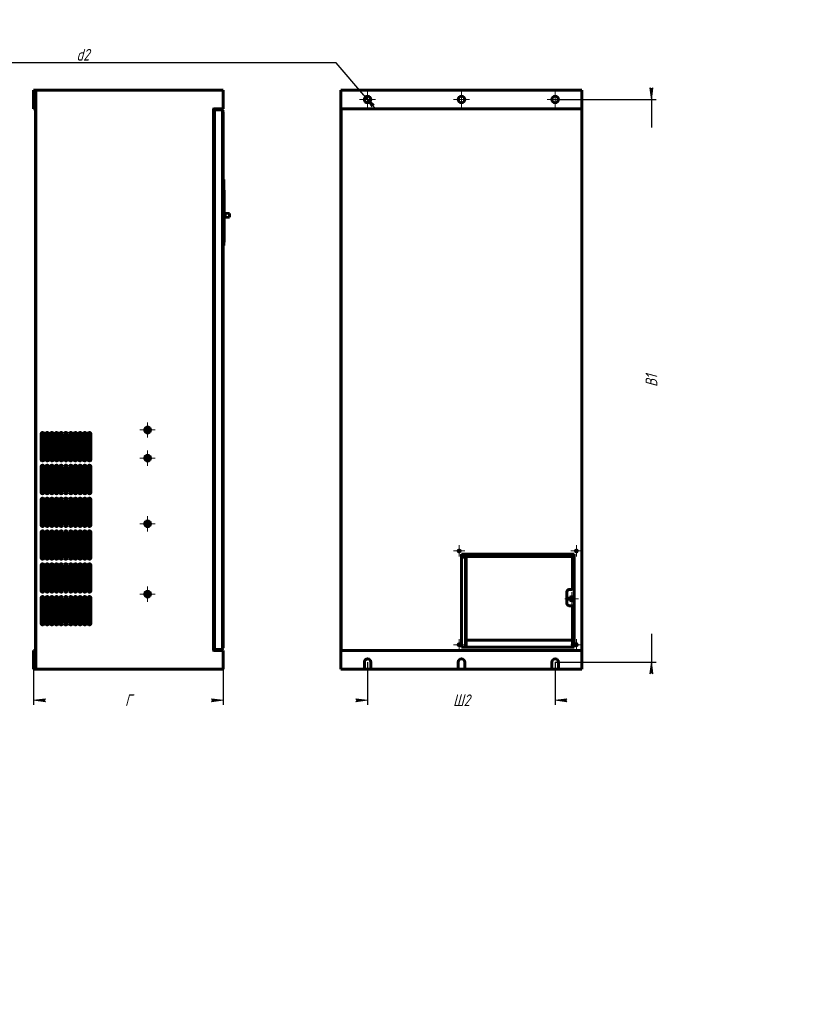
# Model space of a CAD drawing. Header units: millimetres. Extents: x 0 to 594, y 0 to 420.
# Tile 2 of 2: x 256 to 594, y 0 to 420. Entities that reach past the tile are written whole.
import ezdxf

# ---------------------------------------------------------------- set-up
doc = ezdxf.new("R2010")
doc.units = ezdxf.units.MM
for name, pattern in [('K5LT_AXLED', [19.5, 15, -1.5, 1.5, -1.5]), ('K5LT_BASIC', [0]), ('K5LT_THIN', [0])]:
    doc.linetypes.add(name, pattern=pattern)
doc.layers.add('Системный слой', color=7, linetype='Continuous')
doc.styles.add('KDIMTEXTSTYLE', font='GOST_AU.SHX', dxfattribs={"width": 0.96, "oblique": 15, "height": 5})
doc.dimstyles.new('KDIMSTYLE (0.20)', dxfattribs={"dimtxt": 5, "dimasz": 1, "dimexe": 2, "dimexo": 0, "dimgap": 1, "dimtad": 1, "dimlfac": 5, "dimtxsty": 'KDIMTEXTSTYLE', "dimsah": 1, "dimcen": 0, "dimdle": 1, "dimadec": 0, "dimazin": 0, "dimtfac": 0.667, "dimtmove": 0, "dimatfit": 3, "dimfxl": 1, "dimtvp": 1, "dimtolj": 1, "dimtzin": 0, "dimarcsym": 0})

# ---------------------------------------------------------------- blocks, each defined once
blk = doc.blocks.new('U13')
at = {"layer": 'Системный слой', "color": 30, "linetype": 'K5LT_AXLED', "lineweight": 18, "true_color": 0xff8000}
for q in [(310.5826207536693, 178.2359951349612), (307.3326207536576, 174.9859951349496), (313.8326207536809, 174.9859951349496), (310.5826207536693, 171.7359951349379)]:
    blk.add_line((310.5826207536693, 174.9859951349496), q, dxfattribs=at)
blk = doc.blocks.new('U14')
at = {"layer": 'Системный слой', "color": 30, "linetype": 'K5LT_AXLED', "lineweight": 18, "true_color": 0xff8000}
for q in [(310.5826207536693, 208.2359951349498), (307.332620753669, 204.9859951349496), (313.8326207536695, 204.9859951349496), (310.5826207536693, 201.7359951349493)]:
    blk.add_line((310.5826207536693, 204.9859951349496), q, dxfattribs=at)
blk = doc.blocks.new('U15')
at = {"layer": 'Системный слой', "color": 30, "linetype": 'K5LT_AXLED', "lineweight": 18, "true_color": 0xff8000}
for q in [(310.5826207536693, 236.2359951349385), (307.3326207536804, 232.9859951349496), (313.8326207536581, 232.9859951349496), (310.5826207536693, 229.7359951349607)]:
    blk.add_line((310.5826207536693, 232.9859951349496), q, dxfattribs=at)
blk = doc.blocks.new('U16')
at = {"layer": 'Системный слой', "color": 30, "linetype": 'K5LT_AXLED', "lineweight": 18, "true_color": 0xff8000}
for q in [(310.5826207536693, 248.2359951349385), (307.3326207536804, 244.9859951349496), (313.8326207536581, 244.9859951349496), (310.5826207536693, 241.7359951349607)]:
    blk.add_line((310.5826207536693, 244.9859951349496), q, dxfattribs=at)
blk = doc.blocks.new('KDIMARROW_01')
at = {"layer": 'Системный слой'}
blk.add_hatch(color=0, dxfattribs=at).paths.add_polyline_path([(0, 0), (-5, 0.658262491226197), (-4.5, 5.51091059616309e-16), (-5, -0.6582624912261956)])
at = {"layer": 'Системный слой', "color": 0, "linetype": 'K5LT_THIN', "lineweight": 18}
for p, q in [((-4.5, 5.51091059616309e-16), (-5, 0.658262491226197)), ((-5, 0.658262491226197), (0, 0)), ((0, 0), (-5, -0.6582624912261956)), ((-5, -0.6582624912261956), (-4.5, 5.51091059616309e-16)), ((0, 0), (-1, 0))]:
    blk.add_line(p, q, dxfattribs=at)
blk = doc.blocks.new('U32')
at = {"layer": 'Системный слой', "color": 150, "linetype": 'K5LT_BASIC', "lineweight": 60, "true_color": 0x0080ff}
for p, q in [((492.1994972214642, 177.3859951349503), (492.1994972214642, 190.9859951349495)), ((492.1994972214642, 152.3859951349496), (492.1994972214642, 169.9859951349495))]:
    blk.add_line(p, q, dxfattribs=at)
blk = doc.blocks.new('U33')
at = {"layer": 'Системный слой', "color": 7, "linetype": 'K5LT_THIN', "lineweight": 18}
for p, q in [((492.2994972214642, 190.9859951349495), (492.2994972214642, 177.5501052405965)), ((492.2994972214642, 169.9859951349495), (492.2994972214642, 152.3859951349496))]:
    blk.add_line(p, q, dxfattribs=at)
blk = doc.blocks.new('U34')
at = {"layer": 'Системный слой', "color": 150, "linetype": 'K5LT_BASIC', "lineweight": 60, "true_color": 0x0080ff}
for p, q in [((491.7994972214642, 177.0694799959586), (491.7994972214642, 190.9859951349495)), ((491.7994972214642, 172.6859951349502), (491.7994972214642, 173.2859951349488)), ((491.7994972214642, 152.3859951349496), (491.7994972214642, 169.9859951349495))]:
    blk.add_line(p, q, dxfattribs=at)
blk = doc.blocks.new('U35')
at = {"layer": 'Системный слой', "color": 150, "linetype": 'K5LT_BASIC', "lineweight": 60, "true_color": 0x0080ff}
for p, q in [((402.9994972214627, 142.9859951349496), (405.7994972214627, 142.9859951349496)), ((442.9994972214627, 142.9859951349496), (445.7994972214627, 142.9859951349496)), ((482.9994972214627, 142.9859951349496), (485.7994972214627, 142.9859951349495))]:
    blk.add_line(p, q, dxfattribs=at)
blk = doc.blocks.new('U36')
at = {"layer": 'Системный слой', "color": 30, "linetype": 'K5LT_AXLED', "lineweight": 18, "true_color": 0xff8000}
for q in [(404.3994972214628, 389.3859951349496), (400.9994972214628, 385.9859951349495), (407.7994972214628, 385.9859951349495), (404.3994972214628, 382.5859951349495)]:
    blk.add_line((404.3994972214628, 385.9859951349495), q, dxfattribs=at)
blk = doc.blocks.new('U37')
at = {"layer": 'Системный слой', "color": 30, "linetype": 'K5LT_AXLED', "lineweight": 18, "true_color": 0xff8000}
for q in [(443.3994972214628, 155.7859951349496), (440.9994972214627, 153.3859951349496), (445.7994972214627, 153.3859951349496), (443.3994972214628, 150.9859951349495)]:
    blk.add_line((443.3994972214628, 153.3859951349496), q, dxfattribs=at)
blk = doc.blocks.new('U38')
at = {"layer": 'Системный слой', "color": 30, "linetype": 'K5LT_AXLED', "lineweight": 18, "true_color": 0xff8000}
for q in [(440.9994972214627, 193.3859951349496), (443.3994972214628, 195.7859951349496), (445.7994972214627, 193.3859951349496), (443.3994972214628, 190.9859951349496)]:
    blk.add_line((443.3994972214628, 193.3859951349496), q, dxfattribs=at)
blk = doc.blocks.new('U39')
at = {"layer": 'Системный слой', "color": 30, "linetype": 'K5LT_AXLED', "lineweight": 18, "true_color": 0xff8000}
for q in [(444.3994972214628, 389.3859951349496), (440.9994972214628, 385.9859951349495), (447.7994972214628, 385.9859951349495), (444.3994972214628, 382.5859951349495)]:
    blk.add_line((444.3994972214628, 385.9859951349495), q, dxfattribs=at)
blk = doc.blocks.new('U40')
at = {"layer": 'Системный слой', "color": 30, "linetype": 'K5LT_AXLED', "lineweight": 18, "true_color": 0xff8000}
for q in [(484.3994972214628, 389.3859951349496), (480.9994972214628, 385.9859951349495), (487.7994972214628, 385.9859951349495), (484.3994972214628, 382.5859951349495)]:
    blk.add_line((484.3994972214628, 385.9859951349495), q, dxfattribs=at)
blk = doc.blocks.new('U41')
at = {"layer": 'Системный слой', "color": 30, "linetype": 'K5LT_AXLED', "lineweight": 18, "true_color": 0xff8000}
for q in [(488.5294972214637, 172.9859951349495), (491.3994972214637, 175.8559951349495), (494.2694972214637, 172.9859951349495), (491.3994972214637, 170.1159951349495)]:
    blk.add_line((491.3994972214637, 172.9859951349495), q, dxfattribs=at)
blk = doc.blocks.new('U42')
at = {"layer": 'Системный слой', "color": 30, "linetype": 'K5LT_AXLED', "lineweight": 18, "true_color": 0xff8000}
for q in [(493.3994972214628, 155.7859951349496), (490.9994972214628, 153.3859951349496), (495.7994972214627, 153.3859951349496), (493.3994972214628, 150.9859951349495)]:
    blk.add_line((493.3994972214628, 153.3859951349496), q, dxfattribs=at)
blk = doc.blocks.new('U43')
at = {"layer": 'Системный слой', "color": 30, "linetype": 'K5LT_AXLED', "lineweight": 18, "true_color": 0xff8000}
for q in [(490.9994972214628, 193.3859951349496), (493.3994972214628, 195.7859951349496), (495.7994972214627, 193.3859951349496), (493.3994972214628, 190.9859951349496)]:
    blk.add_line((493.3994972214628, 193.3859951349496), q, dxfattribs=at)
blk = doc.blocks.new('KDIMARROW_02')
at = {"layer": 'Системный слой'}
blk.add_hatch(color=0, dxfattribs=at).paths.add_polyline_path([(4.5, -5.51091059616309e-16), (5, 0.6582624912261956), (0, 0), (5, -0.658262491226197)])
at = {"layer": 'Системный слой', "color": 0, "linetype": 'K5LT_THIN', "lineweight": 18}
for p, q in [((0, 0), (-1, 0)), ((5, 0.6582624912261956), (0, 0)), ((0, 0), (5, -0.658262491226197)), ((0, 0), (7, -8.572527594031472e-16)), ((4.5, -5.51091059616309e-16), (5, 0.6582624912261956)), ((5, -0.658262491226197), (4.5, -5.51091059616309e-16))]:
    blk.add_line(p, q, dxfattribs=at)

msp = doc.modelspace()

# ---------------------------------------------------------------- linework, layer by layer
at = {"layer": 'Системный слой', "color": 150, "linetype": 'K5LT_BASIC', "lineweight": 60, "true_color": 0x0080ff}
for p, q in [((261.9826207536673, 389.9859951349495), (261.9826207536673, 381.9859951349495)), ((261.9826207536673, 389.9859951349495), (262.7826207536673, 389.9859951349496)), ((262.7826207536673, 389.9859951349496), (262.7826207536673, 381.9859951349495)), ((263.2826207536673, 389.9859951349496), (262.7826207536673, 389.9859951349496)), ((342.7826207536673, 389.9859951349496), (263.2826207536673, 389.9859951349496)), ((342.7826207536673, 381.9859951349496), (342.7826207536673, 389.9859951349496)), ((342.7826207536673, 388.4933632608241), (342.7846207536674, 388.4933632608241)), ((342.7826207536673, 388.2899002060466), (342.7846207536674, 388.2899002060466)), ((342.7846207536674, 388.4933632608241), (342.7846207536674, 388.4933602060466)), ((342.7846207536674, 388.4933602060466), (342.7846207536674, 388.3914142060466)), ((342.7846207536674, 388.3914142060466), (342.7846207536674, 388.2899002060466)), ((342.7846207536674, 388.2899002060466), (342.7846207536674, 383.8601302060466)), ((392.9994972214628, 389.9859951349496), (495.7994972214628, 389.9859951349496)), ((392.9994972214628, 381.9859951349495), (392.9994972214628, 389.9859951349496)), ((495.7994972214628, 389.9859951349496), (495.7994972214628, 381.9859951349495)), ((342.7826207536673, 383.8601302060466), (342.7846207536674, 383.8601302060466)), ((342.7826207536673, 383.6181634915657), (342.7846207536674, 383.6181634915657)), ((342.7846207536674, 383.8601302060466), (342.7846207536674, 383.7805342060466)), ((342.7846207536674, 383.7805342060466), (342.7846207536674, 383.6187622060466)), ((342.7846207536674, 383.6187622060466), (342.7846207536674, 383.6181634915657)), ((261.9826207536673, 381.9859951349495), (262.7826207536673, 381.9859951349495)), ((262.7826207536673, 150.9859951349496), (262.7826207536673, 381.9859951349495)), ((338.7826207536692, 381.8859951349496), (338.2826207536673, 381.8859951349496)), ((338.7826207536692, 381.9859951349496), (338.7826207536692, 381.8859951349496)), ((342.7826207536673, 381.9859951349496), (338.7826207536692, 381.9859951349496)), ((338.7826207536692, 381.8859951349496), (338.7826207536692, 151.0859951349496)), ((339.0826207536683, 151.3859951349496), (339.0826207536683, 381.5859951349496)), ((339.0826207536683, 381.5859951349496), (342.0626207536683, 381.5859951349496)), ((340.3826207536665, 381.5859951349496), (340.3826207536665, 381.9859951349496)), ((341.9826207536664, 381.5859951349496), (341.9826207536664, 381.9859951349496)), ((342.7826207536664, 380.8659951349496), (342.7826207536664, 152.1059951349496)), ((495.7994972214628, 381.9859951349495), (392.9994972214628, 381.9859951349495)), ((392.9994972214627, 150.9859951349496), (392.9994972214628, 381.9859951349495)), ((495.7994972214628, 381.9859951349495), (495.7994972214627, 150.9859951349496)), ((338.9626207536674, 351.1859951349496), (338.9626207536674, 343.6859951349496)), ((339.0826207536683, 351.1859951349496), (338.9626207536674, 351.1859951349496)), ((342.7826207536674, 351.7659951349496), (343.1026207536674, 351.7659951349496)), ((343.1026207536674, 351.7659951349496), (343.1026207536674, 323.6659951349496)), ((343.1026207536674, 347.3059951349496), (343.1566207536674, 347.3059951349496)), ((343.1566207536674, 347.3059951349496), (343.1566207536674, 325.1059951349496)), ((339.0826207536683, 343.6859951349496), (338.9626207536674, 343.6859951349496)), ((338.9626207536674, 342.4259951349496), (338.9626207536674, 343.6859951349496)), ((338.9626207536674, 342.4259951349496), (338.9626207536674, 329.6659951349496)), ((338.9626207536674, 342.4259951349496), (339.0826207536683, 342.4259951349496)), ((338.9626207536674, 337.2859951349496), (338.7826207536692, 337.2859951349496)), ((338.9626207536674, 336.1859951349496), (338.7826207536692, 336.1859951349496)), ((343.1566207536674, 337.9059951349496), (343.2366207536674, 337.9059951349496)), ((343.2366207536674, 337.9059951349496), (343.2366207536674, 337.7059951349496)), ((343.2366207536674, 337.7059951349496), (343.2366207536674, 335.3059951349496)), ((343.2366207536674, 337.6579951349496), (343.6566207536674, 337.4059951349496)), ((343.6566207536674, 337.4059951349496), (343.6566207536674, 335.6059951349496)), ((343.6566207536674, 337.4059951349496), (345.4566207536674, 337.3059951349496)), ((345.4566207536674, 337.3059951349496), (345.4566207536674, 335.7059951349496)), ((338.9626207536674, 335.8759951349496), (338.7826207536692, 335.8759951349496)), ((338.9626207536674, 332.6359951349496), (338.7826207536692, 332.6359951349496)), ((338.9626207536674, 332.4259951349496), (338.7826207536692, 332.4259951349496)), ((343.1566207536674, 335.1059951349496), (343.2366207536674, 335.1059951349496)), ((343.1566207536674, 333.7059951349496), (343.2366207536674, 333.7059951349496)), ((343.2366207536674, 335.3539951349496), (343.6566207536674, 335.6059951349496)), ((343.2366207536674, 335.3059951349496), (343.2366207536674, 335.1059951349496)), ((343.2366207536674, 333.7059951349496), (343.2366207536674, 333.5059951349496)), ((343.2366207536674, 333.5059951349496), (343.2366207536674, 331.1059951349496)), ((343.6566207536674, 335.6059951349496), (345.4566207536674, 335.7059951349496)), ((338.9626207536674, 331.3259951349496), (338.7826207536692, 331.3259951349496)), ((339.0826207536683, 329.6659951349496), (338.9626207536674, 329.6659951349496)), ((338.9626207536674, 328.4059951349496), (338.9626207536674, 329.6659951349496)), ((338.9626207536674, 328.4059951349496), (338.9626207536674, 324.2459951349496)), ((338.9626207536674, 328.4059951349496), (339.0826207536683, 328.4059951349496)), ((343.1566207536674, 330.9059951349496), (343.2366207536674, 330.9059951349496)), ((343.1566207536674, 329.5059951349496), (343.2366207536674, 329.5059951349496)), ((343.2366207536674, 331.1059951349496), (343.2366207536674, 330.9059951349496)), ((343.2366207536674, 329.5059951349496), (343.2366207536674, 329.3059951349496)), ((343.2366207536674, 329.3059951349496), (343.2366207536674, 326.9059951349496)), ((339.0826207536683, 324.2459951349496), (338.9626207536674, 324.2459951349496)), ((342.7826207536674, 323.6659951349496), (343.1026207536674, 323.6659951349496)), ((343.1026207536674, 325.1059951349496), (343.1566207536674, 325.1059951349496)), ((343.1566207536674, 326.7059951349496), (343.2366207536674, 326.7059951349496)), ((343.2366207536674, 326.9059951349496), (343.2366207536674, 326.7059951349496)), ((265.1826207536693, 243.3859951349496), (265.1826207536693, 232.3859951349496)), ((266.3826207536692, 232.3859951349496), (266.3826207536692, 243.3859951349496)), ((267.1826207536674, 243.3859951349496), (267.1826207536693, 232.3859951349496)), ((268.3826207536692, 232.3859951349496), (268.3826207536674, 243.3859951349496)), ((269.1826207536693, 243.3859951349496), (269.1826207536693, 232.3859951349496)), ((270.3826207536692, 232.3859951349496), (270.3826207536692, 243.3859951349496)), ((271.1826207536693, 243.3859951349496), (271.1826207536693, 232.3859951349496)), ((272.3826207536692, 232.3859951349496), (272.3826207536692, 243.3859951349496)), ((273.1826207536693, 243.3859951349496), (273.1826207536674, 232.3859951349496)), ((274.3826207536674, 232.3859951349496), (274.3826207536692, 243.3859951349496)), ((275.1826207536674, 243.3859951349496), (275.1826207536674, 232.3859951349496)), ((276.3826207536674, 232.3859951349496), (276.3826207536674, 243.3859951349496)), ((277.1826207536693, 243.3859951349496), (277.1826207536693, 232.3859951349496)), ((278.3826207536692, 232.3859951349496), (278.3826207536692, 243.3859951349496)), ((279.1826207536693, 243.3859951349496), (279.1826207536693, 232.3859951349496)), ((280.3826207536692, 232.3859951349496), (280.3826207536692, 243.3859951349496)), ((281.1826207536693, 243.3859951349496), (281.1826207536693, 232.3859951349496)), ((282.3826207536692, 232.3859951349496), (282.3826207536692, 243.3859951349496)), ((283.1826207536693, 243.3859951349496), (283.1826207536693, 232.3859951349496)), ((284.3826207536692, 232.3859951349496), (284.3826207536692, 243.3859951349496)), ((285.1826207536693, 243.3859951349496), (285.1826207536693, 232.3859951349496)), ((286.3826207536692, 232.3859951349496), (286.3826207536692, 243.3859951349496)), ((265.1826207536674, 229.3859951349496), (265.1826207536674, 218.3859951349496)), ((266.3826207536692, 218.3859951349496), (266.3826207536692, 229.3859951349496)), ((267.1826207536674, 229.3859951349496), (267.1826207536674, 218.3859951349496)), ((268.3826207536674, 218.3859951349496), (268.3826207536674, 229.3859951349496)), ((269.1826207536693, 229.3859951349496), (269.1826207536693, 218.3859951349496)), ((270.3826207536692, 218.3859951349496), (270.3826207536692, 229.3859951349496)), ((271.1826207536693, 229.3859951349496), (271.1826207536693, 218.3859951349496)), ((272.3826207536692, 218.3859951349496), (272.3826207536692, 229.3859951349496)), ((273.1826207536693, 229.3859951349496), (273.1826207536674, 218.3859951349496)), ((274.3826207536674, 218.3859951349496), (274.3826207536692, 229.3859951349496)), ((275.1826207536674, 229.3859951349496), (275.1826207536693, 218.3859951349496)), ((276.3826207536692, 218.3859951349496), (276.3826207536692, 229.3859951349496)), ((277.1826207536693, 229.3859951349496), (277.1826207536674, 218.3859951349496)), ((278.3826207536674, 218.3859951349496), (278.3826207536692, 229.3859951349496)), ((279.1826207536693, 229.3859951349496), (279.1826207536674, 218.3859951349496)), ((280.3826207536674, 218.3859951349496), (280.3826207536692, 229.3859951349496)), ((281.1826207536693, 229.3859951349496), (281.1826207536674, 218.3859951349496)), ((282.3826207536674, 218.3859951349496), (282.3826207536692, 229.3859951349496)), ((283.1826207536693, 229.3859951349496), (283.1826207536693, 218.3859951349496)), ((284.3826207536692, 218.3859951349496), (284.3826207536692, 229.3859951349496)), ((285.1826207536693, 229.3859951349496), (285.1826207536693, 218.3859951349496)), ((286.3826207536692, 218.3859951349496), (286.3826207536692, 229.3859951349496)), ((265.1826207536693, 215.3859951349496), (265.1826207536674, 204.3859951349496)), ((266.3826207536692, 204.3859951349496), (266.3826207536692, 215.3859951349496)), ((267.1826207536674, 215.3859951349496), (267.1826207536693, 204.3859951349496)), ((268.3826207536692, 204.3859951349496), (268.3826207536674, 215.3859951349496)), ((269.1826207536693, 215.3859951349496), (269.1826207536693, 204.3859951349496)), ((270.3826207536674, 204.3859951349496), (270.3826207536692, 215.3859951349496)), ((271.1826207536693, 215.3859951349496), (271.1826207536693, 204.3859951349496)), ((272.3826207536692, 204.3859951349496), (272.3826207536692, 215.3859951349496)), ((273.1826207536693, 215.3859951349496), (273.1826207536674, 204.3859951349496)), ((274.3826207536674, 204.3859951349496), (274.3826207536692, 215.3859951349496)), ((275.1826207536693, 215.3859951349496), (275.1826207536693, 204.3859951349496)), ((276.3826207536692, 204.3859951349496), (276.3826207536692, 215.3859951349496)), ((277.1826207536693, 215.3859951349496), (277.1826207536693, 204.3859951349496)), ((278.3826207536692, 204.3859951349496), (278.3826207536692, 215.3859951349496)), ((279.1826207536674, 215.3859951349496), (279.1826207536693, 204.3859951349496)), ((280.3826207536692, 204.3859951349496), (280.3826207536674, 215.3859951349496)), ((281.1826207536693, 215.3859951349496), (281.1826207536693, 204.3859951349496)), ((282.3826207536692, 204.3859951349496), (282.3826207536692, 215.3859951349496)), ((283.1826207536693, 215.3859951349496), (283.1826207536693, 204.3859951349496)), ((284.3826207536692, 204.3859951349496), (284.3826207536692, 215.3859951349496)), ((285.1826207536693, 215.3859951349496), (285.1826207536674, 204.3859951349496)), ((286.3826207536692, 204.3859951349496), (286.3826207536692, 215.3859951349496)), ((265.1826207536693, 201.3859951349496), (265.1826207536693, 190.3859951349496)), ((266.3826207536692, 190.3859951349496), (266.3826207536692, 201.3859951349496)), ((267.1826207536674, 201.3859951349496), (267.1826207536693, 190.3859951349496)), ((268.3826207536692, 190.3859951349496), (268.3826207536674, 201.3859951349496)), ((269.1826207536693, 201.3859951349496), (269.1826207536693, 190.3859951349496)), ((270.3826207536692, 190.3859951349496), (270.3826207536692, 201.3859951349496)), ((271.1826207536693, 201.3859951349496), (271.1826207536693, 190.3859951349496)), ((272.3826207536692, 190.3859951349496), (272.3826207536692, 201.3859951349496)), ((273.1826207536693, 201.3859951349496), (273.1826207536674, 190.3859951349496)), ((274.3826207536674, 190.3859951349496), (274.3826207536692, 201.3859951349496)), ((275.1826207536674, 201.3859951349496), (275.1826207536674, 190.3859951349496)), ((276.3826207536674, 190.3859951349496), (276.3826207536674, 201.3859951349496)), ((277.1826207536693, 201.3859951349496), (277.1826207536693, 190.3859951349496)), ((278.3826207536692, 190.3859951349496), (278.3826207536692, 201.3859951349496)), ((279.1826207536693, 201.3859951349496), (279.1826207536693, 190.3859951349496)), ((280.3826207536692, 190.3859951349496), (280.3826207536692, 201.3859951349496)), ((281.1826207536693, 201.3859951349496), (281.1826207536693, 190.3859951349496)), ((282.3826207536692, 190.3859951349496), (282.3826207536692, 201.3859951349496)), ((283.1826207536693, 201.3859951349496), (283.1826207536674, 190.3859951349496)), ((284.3826207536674, 190.3859951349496), (284.3826207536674, 201.3859951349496)), ((285.1826207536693, 201.3859951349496), (285.1826207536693, 190.3859951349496)), ((286.3826207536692, 190.3859951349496), (286.3826207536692, 201.3859951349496)), ((444.3994972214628, 191.9859951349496), (444.3994972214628, 152.3859951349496)), ((492.3994972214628, 191.9859951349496), (444.3994972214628, 191.9859951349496)), ((444.3994972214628, 191.3859951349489), (492.3994972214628, 191.3859951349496)), ((444.3994972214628, 190.9859951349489), (492.3994972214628, 190.9859951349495)), ((446.0994972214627, 190.9859951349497), (444.3994972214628, 190.9859951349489)), ((446.0994972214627, 190.6859951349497), (444.3994972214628, 190.6859951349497)), ((446.0994972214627, 190.6859951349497), (445.9994972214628, 190.5859951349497)), ((445.9994972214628, 190.5859951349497), (446.0994972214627, 190.6859951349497)), ((446.0994972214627, 190.6859951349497), (446.0994972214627, 190.9859951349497)), ((446.3994972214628, 190.6859951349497), (446.0994972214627, 190.6859951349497)), ((446.0994972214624, 152.3859951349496), (446.0994972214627, 190.6859951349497)), ((446.3994972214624, 152.3859951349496), (446.3994972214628, 190.6859951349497)), ((492.3994972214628, 152.3859951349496), (492.3994972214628, 191.9859951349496)), ((265.1826207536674, 187.3859951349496), (265.1826207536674, 176.3859951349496)), ((266.3826207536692, 176.3859951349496), (266.3826207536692, 187.3859951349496)), ((267.1826207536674, 187.3859951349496), (267.1826207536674, 176.3859951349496)), ((268.3826207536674, 176.3859951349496), (268.3826207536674, 187.3859951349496)), ((269.1826207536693, 187.3859951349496), (269.1826207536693, 176.3859951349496)), ((270.3826207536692, 176.3859951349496), (270.3826207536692, 187.3859951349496)), ((271.1826207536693, 187.3859951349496), (271.1826207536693, 176.3859951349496)), ((272.3826207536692, 176.3859951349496), (272.3826207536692, 187.3859951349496)), ((273.1826207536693, 187.3859951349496), (273.1826207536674, 176.3859951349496)), ((274.3826207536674, 176.3859951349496), (274.3826207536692, 187.3859951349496)), ((275.1826207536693, 187.3859951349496), (275.1826207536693, 176.3859951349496)), ((276.3826207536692, 176.3859951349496), (276.3826207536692, 187.3859951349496)), ((277.1826207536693, 187.3859951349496), (277.1826207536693, 176.3859951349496)), ((278.3826207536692, 176.3859951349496), (278.3826207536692, 187.3859951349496)), ((279.1826207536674, 187.3859951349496), (279.1826207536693, 176.3859951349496)), ((280.3826207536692, 176.3859951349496), (280.3826207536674, 187.3859951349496)), ((281.1826207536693, 187.3859951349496), (281.1826207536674, 176.3859951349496)), ((282.3826207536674, 176.3859951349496), (282.3826207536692, 187.3859951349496)), ((283.1826207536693, 187.3859951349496), (283.1826207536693, 176.3859951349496)), ((284.3826207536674, 176.3859951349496), (284.3826207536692, 187.3859951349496)), ((285.1826207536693, 187.3859951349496), (285.1826207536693, 176.3859951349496)), ((286.3826207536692, 176.3859951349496), (286.3826207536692, 187.3859951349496)), ((490.3994972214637, 176.9859951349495), (491.3994972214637, 176.9859951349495)), ((265.1826207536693, 173.3859951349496), (265.1826207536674, 162.3859951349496)), ((266.3826207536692, 162.3859951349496), (266.3826207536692, 173.3859951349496)), ((267.1826207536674, 173.3859951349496), (267.1826207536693, 162.3859951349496)), ((268.3826207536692, 162.3859951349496), (268.3826207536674, 173.3859951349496)), ((269.1826207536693, 173.3859951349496), (269.1826207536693, 162.3859951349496)), ((270.3826207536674, 162.3859951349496), (270.3826207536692, 173.3859951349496)), ((271.1826207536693, 173.3859951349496), (271.1826207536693, 162.3859951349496)), ((272.3826207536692, 162.3859951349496), (272.3826207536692, 173.3859951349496)), ((273.1826207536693, 173.3859951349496), (273.1826207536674, 162.3859951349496)), ((274.3826207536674, 162.3859951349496), (274.3826207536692, 173.3859951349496)), ((275.1826207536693, 173.3859951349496), (275.1826207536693, 162.3859951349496)), ((276.3826207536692, 162.3859951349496), (276.3826207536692, 173.3859951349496)), ((277.1826207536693, 173.3859951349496), (277.1826207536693, 162.3859951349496)), ((278.3826207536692, 162.3859951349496), (278.3826207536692, 173.3859951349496)), ((279.1826207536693, 173.3859951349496), (279.1826207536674, 162.3859951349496)), ((280.3826207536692, 162.3859951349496), (280.3826207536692, 173.3859951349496)), ((281.1826207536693, 173.3859951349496), (281.1826207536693, 162.3859951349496)), ((282.3826207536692, 162.3859951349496), (282.3826207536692, 173.3859951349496)), ((283.1826207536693, 173.3859951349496), (283.1826207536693, 162.3859951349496)), ((284.3826207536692, 162.3859951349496), (284.3826207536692, 173.3859951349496)), ((285.1826207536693, 173.3859951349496), (285.1826207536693, 162.3859951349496)), ((286.3826207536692, 162.3859951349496), (286.3826207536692, 173.3859951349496)), ((489.3994972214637, 170.9859951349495), (489.3994972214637, 175.9859951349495)), ((492.3994972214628, 169.9859951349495), (490.3994972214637, 169.9859951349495)), ((342.0626207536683, 151.3859951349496), (339.0826207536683, 151.3859951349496)), ((339.9326207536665, 151.1459951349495), (339.9326207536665, 151.3859951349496)), ((342.0626207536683, 151.3859951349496), (342.4326207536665, 151.3859951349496)), ((342.4326207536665, 151.1459951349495), (342.4326207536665, 151.3859951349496)), ((444.3994972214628, 152.3859951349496), (492.3994972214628, 152.3859951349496)), ((446.3994972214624, 155.3859949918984), (491.7994973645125, 155.3859949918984)), ((261.9826207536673, 150.9859951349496), (262.7826207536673, 150.9859951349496)), ((261.9826207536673, 150.9859951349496), (261.9826207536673, 142.9859951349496)), ((262.7826207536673, 150.9859951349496), (262.7826207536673, 142.9859951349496)), ((338.2826207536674, 151.0859951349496), (338.7826207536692, 151.0859951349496)), ((338.7826207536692, 151.0859951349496), (338.7826207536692, 150.9859951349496)), ((338.7826207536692, 150.9859951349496), (342.7826207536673, 150.9859951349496)), ((339.9326207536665, 151.1459951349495), (342.4326207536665, 151.1459951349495)), ((340.3826207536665, 150.9859951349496), (340.3826207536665, 151.1459951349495)), ((341.9826207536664, 150.9859951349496), (341.9826207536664, 151.1459951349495)), ((342.7826207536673, 142.9859951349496), (342.7826207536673, 150.9859951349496)), ((392.9994972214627, 150.9859951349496), (495.7994972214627, 150.9859951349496)), ((392.9994972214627, 142.9859951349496), (392.9994972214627, 150.9859951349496)), ((495.7994972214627, 150.9859951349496), (495.7994972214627, 142.9859951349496)), ((261.9826207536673, 142.9859951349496), (262.7826207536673, 142.9859951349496)), ((262.7826207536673, 142.9859951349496), (263.2826207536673, 142.9859951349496)), ((263.2826207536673, 142.9859951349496), (342.7826207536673, 142.9859951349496)), ((402.9994972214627, 142.9859951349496), (392.9994972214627, 142.9859951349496)), ((402.9994972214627, 145.9859951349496), (402.9994972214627, 142.9859951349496)), ((405.7994972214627, 142.9859951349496), (405.7994972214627, 145.9859951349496)), ((442.9994972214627, 142.9859951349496), (405.7994972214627, 142.9859951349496)), ((442.9994972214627, 145.9859951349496), (442.9994972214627, 142.9859951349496)), ((445.7994972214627, 142.9859951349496), (445.7994972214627, 145.9859951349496)), ((482.9994972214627, 142.9859951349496), (445.7994972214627, 142.9859951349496)), ((482.9994972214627, 145.9859951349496), (482.9994972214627, 142.9859951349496)), ((485.7994972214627, 142.9859951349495), (485.7994972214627, 145.9859951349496)), ((495.7994972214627, 142.9859951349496), (485.7994972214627, 142.9859951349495))]:
    msp.add_line(p, q, dxfattribs=at)
at = {"layer": 'Системный слой', "color": 7, "linetype": 'K5LT_THIN', "lineweight": 18}
for p, q in [((263.2826207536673, 389.9859951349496), (263.2826207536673, 142.9859951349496)), ((342.7826207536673, 388.4933602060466), (342.7846207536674, 388.4933602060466)), ((342.7826207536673, 388.3914142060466), (342.7846207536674, 388.3914142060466)), ((342.7826207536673, 383.7805342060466), (342.7846207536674, 383.7805342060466)), ((342.7826207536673, 383.6187622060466), (342.7846207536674, 383.6187622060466)), ((338.2826207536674, 151.0859951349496), (338.2826207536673, 381.8859951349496)), ((342.0626207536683, 151.3859951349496), (342.0626207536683, 381.5859951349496)), ((393.4994972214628, 381.9859951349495), (393.4994972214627, 150.9859951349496)), ((495.2994972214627, 150.9859951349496), (495.2994972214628, 381.9859951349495)), ((343.1566207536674, 337.7059951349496), (343.2366207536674, 337.7059951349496)), ((343.1566207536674, 335.3059951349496), (343.2366207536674, 335.3059951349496)), ((343.1566207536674, 333.5059951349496), (343.2366207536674, 333.5059951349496)), ((343.1566207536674, 331.1059951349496), (343.2366207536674, 331.1059951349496)), ((343.1566207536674, 329.3059951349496), (343.2366207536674, 329.3059951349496)), ((343.1566207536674, 326.9059951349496), (343.2366207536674, 326.9059951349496)), ((444.3994972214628, 191.5859951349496), (492.3994972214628, 191.5859951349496)), ((445.9994972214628, 190.5859951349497), (444.3994972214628, 190.5859951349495)), ((445.9994972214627, 152.3859951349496), (445.9994972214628, 190.5859951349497))]:
    msp.add_line(p, q, dxfattribs=at)
at = {"layer": 'Системный слой', "color": 150, "linetype": 'K5LT_BASIC', "lineweight": 60, "true_color": 0x0080ff}
for centre, radius in [((404.3994972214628, 385.9859951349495), 1.4), ((444.3994972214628, 385.9859951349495), 1.4), ((484.3994972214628, 385.9859951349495), 1.4), ((310.5826207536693, 244.9859951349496), 1.249999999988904), ((310.5826207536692, 244.9859951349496), 0.9499999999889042), ((310.5826207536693, 244.9859951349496), 0.6400000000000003), ((310.5826207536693, 244.9859951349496), 0.5), ((310.5826207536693, 232.9859951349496), 1.249999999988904), ((310.5826207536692, 232.9859951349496), 0.9499999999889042), ((310.5826207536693, 232.9859951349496), 0.6400000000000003), ((310.5826207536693, 232.9859951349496), 0.5), ((310.5826207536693, 204.9859951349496), 1.250000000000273), ((310.5826207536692, 204.9859951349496), 0.9500000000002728), ((310.5826207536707, 204.9859951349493), 0.6400000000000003), ((310.5826207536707, 204.9859951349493), 0.5), ((443.3994972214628, 193.3859951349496), 0.4000000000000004), ((493.3994972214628, 193.3859951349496), 0.4000000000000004), ((310.5826207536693, 174.9859951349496), 1.250000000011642), ((310.5826207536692, 174.9859951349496), 0.9500000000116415), ((310.5826207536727, 174.9859951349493), 0.6400000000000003), ((310.5826207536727, 174.9859951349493), 0.5), ((491.3994972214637, 172.9859951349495), 0.87), ((491.3994972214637, 172.9859951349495), 0.5), ((443.3994972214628, 153.3859951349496), 0.4000000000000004), ((493.3994972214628, 153.3859951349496), 0.4000000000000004)]:
    msp.add_circle(centre, radius, dxfattribs=at)
for centre, radius, start, end in [((342.0626207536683, 380.8659951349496), 0.72, 0, 89.99999999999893), ((342.0626207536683, 380.8659951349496), 0.72, 0, 89.99999999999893), ((265.7826207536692, 243.3859951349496), 0.6000000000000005, 0, 180), ((267.7826207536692, 243.3859951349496), 0.6000000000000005, 0, 180), ((269.7826207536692, 243.3859951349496), 0.6000000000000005, 0, 180), ((271.7826207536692, 243.3859951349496), 0.6000000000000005, 0, 180), ((273.7826207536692, 243.3859951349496), 0.6000000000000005, 0, 180), ((275.7826207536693, 243.3859951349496), 0.6000000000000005, 0, 180), ((277.7826207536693, 243.3859951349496), 0.6000000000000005, 0, 180), ((279.7826207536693, 243.3859951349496), 0.6000000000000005, 0, 180), ((281.7826207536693, 243.3859951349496), 0.6000000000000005, 0, 180), ((283.7826207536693, 243.3859951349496), 0.6000000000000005, 0, 180), ((285.7826207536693, 243.3859951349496), 0.6000000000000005, 0, 180), ((265.7826207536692, 232.3859951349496), 0.6000000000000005, 179.9999999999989, 0), ((267.7826207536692, 232.3859951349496), 0.6000000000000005, 179.9999999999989, 0), ((269.7826207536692, 232.3859951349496), 0.6000000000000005, 179.9999999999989, 0), ((271.7826207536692, 232.3859951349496), 0.6000000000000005, 179.9999999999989, 0), ((273.7826207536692, 232.3859951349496), 0.6000000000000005, 179.9999999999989, 0), ((275.7826207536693, 232.3859951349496), 0.6000000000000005, 179.9999999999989, 0), ((277.7826207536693, 232.3859951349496), 0.6000000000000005, 179.9999999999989, 0), ((279.7826207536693, 232.3859951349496), 0.6000000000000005, 179.9999999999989, 0), ((281.7826207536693, 232.3859951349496), 0.6000000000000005, 179.9999999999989, 0), ((283.7826207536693, 232.3859951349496), 0.6000000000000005, 179.9999999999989, 0), ((285.7826207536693, 232.3859951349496), 0.6000000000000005, 179.9999999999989, 0), ((265.7826207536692, 229.3859951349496), 0.6000000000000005, 0, 180), ((267.7826207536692, 229.3859951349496), 0.6000000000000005, 0, 180), ((269.7826207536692, 229.3859951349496), 0.6000000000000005, 0, 180), ((271.7826207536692, 229.3859951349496), 0.6000000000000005, 0, 180), ((273.7826207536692, 229.3859951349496), 0.6000000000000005, 0, 180), ((275.7826207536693, 229.3859951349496), 0.6000000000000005, 0, 180), ((277.7826207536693, 229.3859951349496), 0.6000000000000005, 0, 180), ((279.7826207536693, 229.3859951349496), 0.6000000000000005, 0, 180), ((281.7826207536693, 229.3859951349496), 0.6000000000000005, 0, 180), ((283.7826207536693, 229.3859951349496), 0.6000000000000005, 0, 180), ((285.7826207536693, 229.3859951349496), 0.6000000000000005, 0, 180), ((265.7826207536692, 218.3859951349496), 0.6000000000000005, 180, 0), ((265.7826207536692, 215.3859951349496), 0.6000000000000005, 0, 180), ((267.7826207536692, 218.3859951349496), 0.6000000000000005, 180, 0), ((267.7826207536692, 215.3859951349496), 0.6000000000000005, 0, 180), ((269.7826207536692, 218.3859951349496), 0.6000000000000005, 180, 0), ((269.7826207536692, 215.3859951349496), 0.6000000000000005, 0, 180), ((271.7826207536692, 218.3859951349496), 0.6000000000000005, 180, 0), ((271.7826207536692, 215.3859951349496), 0.6000000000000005, 0, 180), ((273.7826207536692, 218.3859951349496), 0.6000000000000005, 180, 0), ((273.7826207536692, 215.3859951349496), 0.6000000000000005, 0, 180), ((275.7826207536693, 218.3859951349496), 0.6000000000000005, 180, 0), ((275.7826207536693, 215.3859951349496), 0.6000000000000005, 0, 180), ((277.7826207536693, 218.3859951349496), 0.6000000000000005, 180, 0), ((277.7826207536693, 215.3859951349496), 0.6000000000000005, 0, 180), ((279.7826207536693, 218.3859951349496), 0.6000000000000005, 180, 0), ((279.7826207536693, 215.3859951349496), 0.6000000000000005, 0, 180), ((281.7826207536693, 218.3859951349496), 0.6000000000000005, 180, 0), ((281.7826207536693, 215.3859951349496), 0.6000000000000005, 0, 180), ((283.7826207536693, 218.3859951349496), 0.6000000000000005, 180, 0), ((283.7826207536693, 215.3859951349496), 0.6000000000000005, 0, 180), ((285.7826207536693, 218.3859951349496), 0.6000000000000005, 180, 0), ((285.7826207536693, 215.3859951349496), 0.6000000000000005, 0, 180), ((265.7826207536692, 204.3859951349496), 0.6000000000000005, 180, 0), ((265.7826207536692, 201.3859951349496), 0.6000000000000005, 0, 180), ((267.7826207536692, 204.3859951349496), 0.6000000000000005, 180, 0), ((267.7826207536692, 201.3859951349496), 0.6000000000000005, 0, 180), ((269.7826207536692, 204.3859951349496), 0.6000000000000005, 180, 0), ((269.7826207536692, 201.3859951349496), 0.6000000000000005, 0, 180), ((271.7826207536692, 204.3859951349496), 0.6000000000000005, 180, 0), ((271.7826207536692, 201.3859951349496), 0.6000000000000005, 0, 180), ((273.7826207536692, 204.3859951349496), 0.6000000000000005, 180, 0), ((273.7826207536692, 201.3859951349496), 0.6000000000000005, 0, 180), ((275.7826207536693, 204.3859951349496), 0.6000000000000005, 180, 0), ((275.7826207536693, 201.3859951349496), 0.6000000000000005, 0, 180), ((277.7826207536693, 204.3859951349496), 0.6000000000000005, 180, 0), ((277.7826207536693, 201.3859951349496), 0.6000000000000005, 0, 180), ((279.7826207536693, 204.3859951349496), 0.6000000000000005, 180, 0), ((279.7826207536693, 201.3859951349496), 0.6000000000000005, 0, 180), ((281.7826207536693, 204.3859951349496), 0.6000000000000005, 180, 0), ((281.7826207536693, 201.3859951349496), 0.6000000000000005, 0, 180), ((283.7826207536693, 204.3859951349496), 0.6000000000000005, 180, 0), ((283.7826207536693, 201.3859951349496), 0.6000000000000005, 0, 180), ((285.7826207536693, 204.3859951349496), 0.6000000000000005, 180, 0), ((285.7826207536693, 201.3859951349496), 0.6000000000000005, 0, 180), ((265.7826207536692, 190.3859951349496), 0.6000000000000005, 180, 0), ((267.7826207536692, 190.3859951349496), 0.6000000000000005, 180, 0), ((269.7826207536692, 190.3859951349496), 0.6000000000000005, 180, 0), ((271.7826207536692, 190.3859951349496), 0.6000000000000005, 180, 0), ((273.7826207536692, 190.3859951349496), 0.6000000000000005, 180, 0), ((275.7826207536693, 190.3859951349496), 0.6000000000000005, 180, 0), ((277.7826207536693, 190.3859951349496), 0.6000000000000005, 180, 0), ((279.7826207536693, 190.3859951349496), 0.6000000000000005, 180, 0), ((281.7826207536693, 190.3859951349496), 0.6000000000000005, 180, 0), ((283.7826207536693, 190.3859951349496), 0.6000000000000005, 180, 0), ((285.7826207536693, 190.3859951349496), 0.6000000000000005, 180, 0), ((265.7826207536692, 187.3859951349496), 0.6000000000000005, 0, 180), ((267.7826207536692, 187.3859951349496), 0.6000000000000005, 0, 180), ((269.7826207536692, 187.3859951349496), 0.6000000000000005, 0, 180), ((271.7826207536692, 187.3859951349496), 0.6000000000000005, 0, 180), ((273.7826207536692, 187.3859951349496), 0.6000000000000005, 0, 180), ((275.7826207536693, 187.3859951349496), 0.6000000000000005, 0, 180), ((277.7826207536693, 187.3859951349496), 0.6000000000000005, 0, 180), ((279.7826207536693, 187.3859951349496), 0.6000000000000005, 0, 180), ((281.7826207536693, 187.3859951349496), 0.6000000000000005, 0, 180), ((283.7826207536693, 187.3859951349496), 0.6000000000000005, 0, 180), ((285.7826207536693, 187.3859951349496), 0.6000000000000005, 0, 180), ((490.3994972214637, 175.9859951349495), 1, 90, 180), ((491.3994972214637, 177.9859951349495), 1, 270, 0), ((265.7826207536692, 176.3859951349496), 0.6000000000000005, 180, 0), ((265.7826207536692, 173.3859951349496), 0.6000000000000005, 0, 180), ((267.7826207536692, 176.3859951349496), 0.6000000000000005, 180, 0), ((267.7826207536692, 173.3859951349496), 0.6000000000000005, 0, 180), ((269.7826207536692, 176.3859951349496), 0.6000000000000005, 180, 0), ((269.7826207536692, 173.3859951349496), 0.6000000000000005, 0, 180), ((271.7826207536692, 176.3859951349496), 0.6000000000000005, 180, 0), ((271.7826207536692, 173.3859951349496), 0.6000000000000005, 0, 180), ((273.7826207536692, 176.3859951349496), 0.6000000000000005, 180, 0), ((273.7826207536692, 173.3859951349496), 0.6000000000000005, 0, 180), ((275.7826207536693, 176.3859951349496), 0.6000000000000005, 180, 0), ((275.7826207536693, 173.3859951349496), 0.6000000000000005, 0, 180), ((277.7826207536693, 176.3859951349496), 0.6000000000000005, 180, 0), ((277.7826207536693, 173.3859951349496), 0.6000000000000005, 0, 180), ((279.7826207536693, 176.3859951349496), 0.6000000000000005, 180, 0), ((279.7826207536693, 173.3859951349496), 0.6000000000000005, 0, 180), ((281.7826207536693, 176.3859951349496), 0.6000000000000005, 180, 0), ((281.7826207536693, 173.3859951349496), 0.6000000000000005, 0, 180), ((283.7826207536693, 176.3859951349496), 0.6000000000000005, 180, 0), ((283.7826207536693, 173.3859951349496), 0.6000000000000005, 0, 180), ((285.7826207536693, 176.3859951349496), 0.6000000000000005, 180, 0), ((285.7826207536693, 173.3859951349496), 0.6000000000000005, 0, 180), ((490.3994972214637, 170.9859951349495), 1, 180, 270), ((265.7826207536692, 162.3859951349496), 0.6000000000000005, 180, 0), ((267.7826207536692, 162.3859951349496), 0.6000000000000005, 180, 0), ((269.7826207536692, 162.3859951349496), 0.6000000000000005, 180, 0), ((271.7826207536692, 162.3859951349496), 0.6000000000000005, 180, 0), ((273.7826207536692, 162.3859951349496), 0.6000000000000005, 180, 0), ((275.7826207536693, 162.3859951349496), 0.6000000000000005, 180, 0), ((277.7826207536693, 162.3859951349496), 0.6000000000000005, 180, 0), ((279.7826207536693, 162.3859951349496), 0.6000000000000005, 180, 0), ((281.7826207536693, 162.3859951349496), 0.6000000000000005, 180, 0), ((283.7826207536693, 162.3859951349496), 0.6000000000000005, 180, 0), ((285.7826207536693, 162.3859951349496), 0.6000000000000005, 180, 0), ((342.0626207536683, 152.1059951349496), 0.7200000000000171, 270.0000000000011, 0), ((342.0626207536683, 152.1059951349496), 0.72, 270.0000000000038, 0), ((404.3994972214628, 145.9859951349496), 1.4, 0, 180), ((444.3994972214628, 145.9859951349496), 1.4, 0, 180), ((484.3994972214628, 145.9859951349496), 1.4, 0, 180)]:
    msp.add_arc(centre, radius, start, end, dxfattribs=at)

# ---------------------------------------------------------------- block references
at = {"layer": 'Системный слой'}
for name in ['U36', 'U39', 'U40', 'U16', 'U15', 'U14', 'U38', 'U43', 'U34', 'U32', 'U33', 'U13', 'U41', 'U37', 'U42', 'U35']:
    msp.add_blockref(name, (0, 0), dxfattribs=at)

# ---------------------------------------------------------------- dimensions: what is measured, and where the dimension line sits
at = {"layer": 'Системный слой', "color": 7}
msp.add_diameter_dim(center=(404.39949722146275, 385.9859951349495), radius=1.3999999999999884, location=(390.9994972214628, 401.5569296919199), text='\\H5.0;\\W0.965;\\Q15;\\H5.0;\\W0.965;\\Q15;\\Q15;d2', dimstyle='KDIMSTYLE (0.20)', override={"dimtih": 1, "dimtoh": 1, "dimblk1": 'KDIMARROW_02', "dimblk2": 'KDIMARROW_02', "dimclrt": 7, "dimtmove": 1, "dimatfit": 2, "dimtolj": 1}, dxfattribs=at).render()
msp.add_linear_dim(base=(525.4110917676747, 145.9859951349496), p1=(484.3994972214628, 385.9859951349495), p2=(484.3994972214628, 145.9859951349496), angle=90, location=(525.4110917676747, 265.9859951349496), text='\\H5.0;\\W0.965;\\Q15;\\H5.0;\\W0.965;\\Q15;\\Q15;В1', dimstyle='KDIMSTYLE (0.20)', override={"dimexo": 0, "dimblk1": 'KDIMARROW_01', "dimblk2": 'KDIMARROW_01', "dimse1": 0, "dimse2": 0, "dimclrt": 7, "dimtolj": 1}, dxfattribs=at).render()
for base, p1, p2, location, text in [((342.7826207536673, 129.6995033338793), (261.9826207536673, 145.9859951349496), (342.7826207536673, 142.9859951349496), (302.3826207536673, 129.6995033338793), '\\H5.0;\\W0.965;\\Q15;\\H5.0;\\W0.965;\\Q15;\\Q15;Г'), ((404.3994972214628, 129.6995033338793), (484.3994972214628, 145.9859951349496), (404.3994972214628, 145.9859951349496), (444.3994972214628, 129.6995033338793), '\\H5.0;\\W0.965;\\Q15;\\H5.0;\\W0.965;\\Q15;\\Q15;Ш2')]:
    msp.add_linear_dim(base=base, p1=p1, p2=p2, location=location, text=text, dimstyle='KDIMSTYLE (0.20)', override={"dimexo": 0, "dimblk1": 'KDIMARROW_01', "dimblk2": 'KDIMARROW_01', "dimse1": 0, "dimse2": 0, "dimclrt": 7, "dimtolj": 1}, dxfattribs=at).render()

doc.saveas('drawing.dxf')
